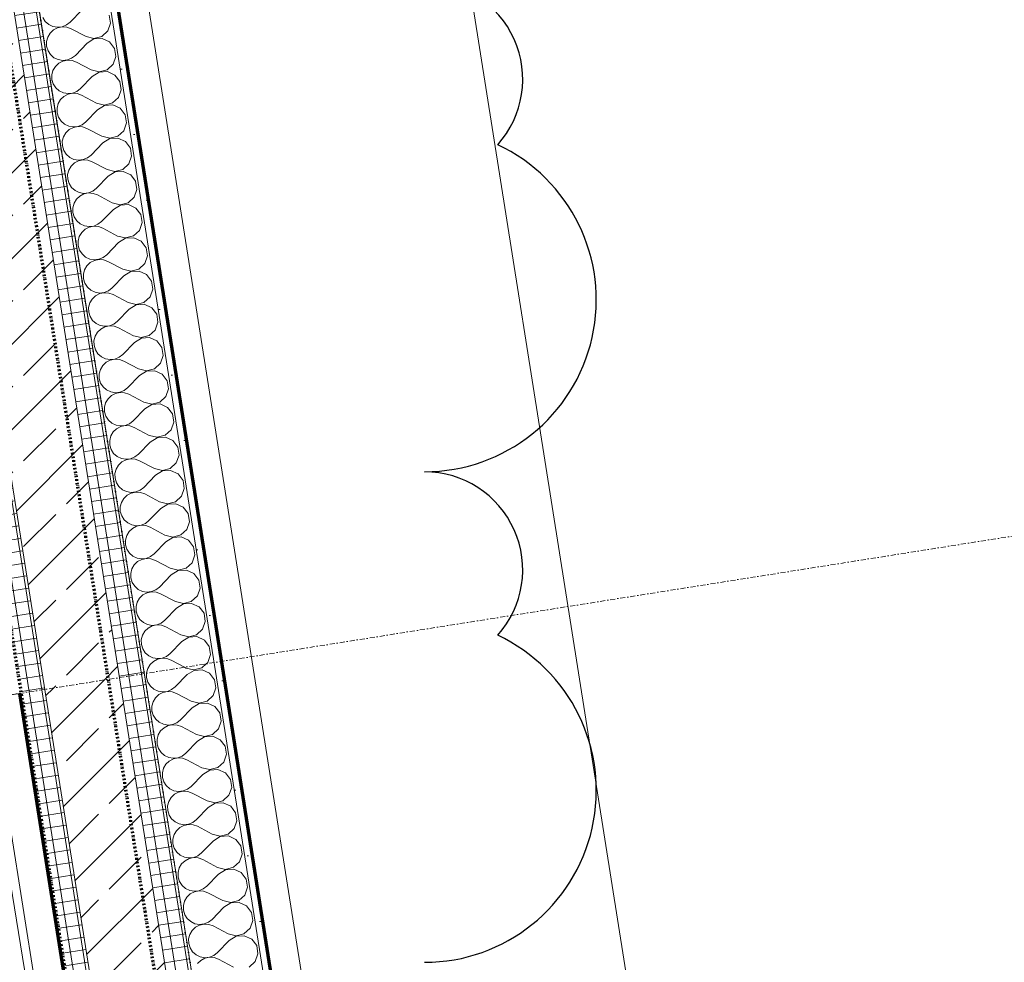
# Model space of a CAD drawing. Header units: millimetres. Extents: x 1523 to 74423, y -42059 to 10268.
# Tile 28 of 77: x 41273 to 43224, y -26322 to -24454. Entities that reach past the tile are written whole.
import ezdxf

# ---------------------------------------------------------------- set-up
doc = ezdxf.new("R2010")
doc.units = ezdxf.units.MM
for name, pattern in [('_Projekt 07 -  _  -  _  -  _  -', [7.5, 3.5, -2, 0, -2]), ('CAx_nichtHalbton', [20001.0584, 10000, -0.5292, 10000, -0.5292]), ('IMPORT-STRICHPUNKT _7_', [20, 10, -5, 0, -5])]:
    doc.linetypes.add(name, pattern=pattern)
for name, color, linetype, lineweight, true_color in [('50 A--Möblierung', 7, 'Continuous', 13, 0x656565), ('90 A--Achsraster _1_50_', 7, 'IMPORT-STRICHPUNKT _7_', 13, 0x656565), ('G-____-REVC-OTLN', 1, 'Continuous', 25, 0xff0000), ('Neubau_10 A--Wand innen _tragend_', 7, 'Continuous', 13, 0x656565), ('Neubau_20 A--Bodenplatte', 7, 'Continuous', 13, 0x656565), ('Neubau_20 A--Gründungsbelag', 7, 'Continuous', 13, 0x656565), ('Sockelbeschichtung Sprühnebel', 7, 'Continuous', 13, 0x656565), ('Xref_706_5_--_ÜP_-1_000_16_Übersichtsplan UG_IFC 2025_01_13_dwg', 7, 'Continuous', 13, 0x767676), ('XX', 7, 'Continuous', 18, 0x804040)]:
    doc.layers.add(name, color=color, linetype=linetype, lineweight=lineweight, true_color=true_color)
doc.layers.add('Text', color=7, linetype='Continuous', lineweight=9)
pattern_1 = [(185.336, (0, 0), (-2.324905, 24.8916616), []), (275.336, (0, 0), (24.8916616, 2.324905), [])]
pattern_2 = [(131.336, (0, 0), (90.10192, 79.25683), []), (131.336, (-45.05, -39.63), (90.10192, 79.25683), [90, -30])]
pattern_3 = [(86.336, (0, 0), (-86.42598, 5.53439), [0, -50]), (86.336, (-41.615, 27.72), (-86.42598, 5.53439), [0, -50])]

# ---------------------------------------------------------------- blocks, each defined once
blk = doc.blocks.new('Xref_706_5_--_ÜP_-1_000_11_Übersichtsplan UG_IFC 2024_09_30_dwg__X82-41959648-SuD_-1UG gesamt Plot  - Blatt 1')
at = {"layer": 'Neubau_10 A--Wand innen _tragend_', "color": 9, "true_color": 0xcbcbcb, "flags": 128}
for points in [[(15788.8, -89041.8), (15793.6, -89049.6), (15796.1, -89058.5), (15796.1, -89067.6), (15793.5, -89076.5), (15788.7, -89084.3), (15781.9, -89090.5), (15773.7, -89094.6), (15764.6, -89096.3), (15755.5, -89095.4), (15746.9, -89092.1), (15739.5, -89086.6), (15734, -89079.3), (15730.6, -89070.7), (15729.8, -89061.5), (15731.4, -89052.5), (15735.5, -89044.3), (15754.2, -89016.7), (15759.8, -89001.4), (15757.5, -88985.4), (15747.9, -88972.3), (15733.3, -88965.3), (15717, -88966), (15703.1, -88974.4), (15694.8, -88988.3), (15694, -89004.5), (15701, -89019.2), (15722.2, -89044.9), (15727, -89052.7), (15729.5, -89061.6), (15729.5, -89070.8), (15726.9, -89079.6), (15722.1, -89087.4), (15715.3, -89093.6), (15707.1, -89097.7), (15698, -89099.4), (15688.9, -89098.5), (15680.3, -89095.2), (15672.9, -89089.7), (15667.4, -89082.4), (15664, -89073.8), (15663.2, -89064.6), (15664.8, -89055.6), (15668.9, -89047.4), (15687.6, -89019.8), (15693.2, -89004.5), (15690.9, -88988.5), (15681.3, -88975.4), (15666.7, -88968.4), (15650.5, -88969.1), (15636.5, -88977.5), (15628.2, -88991.4), (15627.4, -89007.6), (15634.4, -89022.3), (15655.6, -89048), (15660.4, -89055.8), (15662.9, -89064.7), (15662.9, -89073.9), (15660.3, -89082.7), (15655.5, -89090.5), (15648.7, -89096.7), (15640.5, -89100.8), (15631.4, -89102.5), (15622.3, -89101.6), (15613.7, -89098.3), (15606.3, -89092.8), (15600.8, -89085.5), (15597.4, -89076.9), (15596.6, -89067.8), (15598.2, -89058.7), (15602.3, -89050.5), (15621, -89022.9), (15626.6, -89007.6), (15624.3, -88991.6), (15614.7, -88978.5), (15600.1, -88971.5), (15583.9, -88972.2), (15569.9, -88980.6), (15561.6, -88994.5), (15560.8, -89010.7), (15567.8, -89025.4), (15589, -89051.1)], [(15988.6, -89032.5), (15993.4, -89040.3), (15995.9, -89049.1), (15995.9, -89058.3), (15993.3, -89067.2), (15988.5, -89075), (15981.7, -89081.2), (15973.4, -89085.3), (15964.4, -89087), (15955.2, -89086.1), (15946.7, -89082.8), (15939.3, -89077.3), (15933.8, -89070), (15930.4, -89061.4), (15929.5, -89052.2), (15931.2, -89043.2), (15935.3, -89034.9), (15954, -89007.4), (15959.6, -88992.1), (15957.3, -88976), (15947.7, -88963), (15933, -88956), (15916.8, -88956.7), (15902.9, -88965), (15894.5, -88979), (15893.8, -88995.2), (15900.7, -89009.9), (15922, -89035.6), (15926.8, -89043.4), (15929.3, -89052.2), (15929.3, -89061.4), (15926.7, -89070.3), (15921.9, -89078.1), (15915.1, -89084.3), (15906.8, -89088.4), (15897.8, -89090.1), (15888.6, -89089.2), (15880.1, -89085.9), (15872.7, -89080.4), (15867.2, -89073.1), (15863.8, -89064.5), (15862.9, -89055.3), (15864.6, -89046.3), (15868.7, -89038), (15887.4, -89010.5), (15893, -88995.2), (15890.7, -88979.2), (15881.1, -88966.1), (15866.5, -88959.1), (15850.2, -88959.8), (15836.3, -88968.2), (15827.9, -88982.1), (15827.2, -88998.3), (15834.1, -89013), (15855.4, -89038.7), (15860.2, -89046.5), (15862.7, -89055.3), (15862.7, -89064.5), (15860.1, -89073.4), (15855.3, -89081.2), (15848.5, -89087.4), (15840.2, -89091.5), (15831.2, -89093.2), (15822.1, -89092.3), (15813.5, -89089), (15806.1, -89083.5), (15800.6, -89076.2), (15797.2, -89067.6), (15796.4, -89058.4), (15798, -89049.4), (15802.1, -89041.1), (15820.8, -89013.6), (15826.4, -88998.3), (15824.1, -88982.3), (15814.5, -88969.2), (15799.9, -88962.2), (15783.6, -88962.9), (15769.7, -88971.3), (15761.4, -88985.2), (15760.6, -89001.4), (15767.5, -89016.1), (15788.8, -89041.8)], [(16016.9, -88963.3), (16014.3, -88959.9), (15999.6, -88952.9), (15983.4, -88953.6), (15969.5, -88961.9), (15961.1, -88975.9), (15960.4, -88992.1), (15967.3, -89006.8), (15988.6, -89032.5)], [(15322.6, -89063.5), (15327.4, -89071.3), (15329.9, -89080.2), (15329.9, -89089.4), (15327.4, -89098.2), (15322.5, -89106), (15315.7, -89112.2), (15307.5, -89116.3), (15298.5, -89118), (15289.3, -89117.2), (15280.7, -89113.9), (15273.4, -89108.3), (15267.8, -89101), (15264.5, -89092.4), (15263.6, -89083.3), (15265.3, -89074.2), (15269.3, -89066), (15288.1, -89038.4), (15293.7, -89023.2), (15291.4, -89007.1), (15281.8, -88994), (15267.1, -88987), (15250.9, -88987.8), (15236.9, -88996.1), (15228.6, -89010), (15227.8, -89026.2), (15234.8, -89040.9), (15256, -89066.6)], [(15389.2, -89060.4), (15394, -89068.2), (15396.5, -89077.1), (15396.5, -89086.3), (15394, -89095.1), (15389.1, -89102.9), (15382.3, -89109.1), (15374.1, -89113.2), (15365, -89114.9), (15355.9, -89114.1), (15347.3, -89110.7), (15340, -89105.2), (15334.4, -89097.9), (15331.1, -89089.3), (15330.2, -89080.2), (15331.9, -89071.1), (15335.9, -89062.9), (15354.7, -89035.3), (15360.2, -89020.1), (15358, -89004), (15348.4, -88990.9), (15333.7, -88983.9), (15317.5, -88984.6), (15303.5, -88993), (15295.2, -89006.9), (15294.4, -89023.1), (15301.4, -89037.8), (15322.6, -89063.5)], [(15455.8, -89057.3), (15460.6, -89065.1), (15463.1, -89074), (15463.1, -89083.2), (15460.6, -89092), (15455.7, -89099.8), (15448.9, -89106), (15440.7, -89110.1), (15431.6, -89111.8), (15422.5, -89111), (15413.9, -89107.6), (15406.6, -89102.1), (15401, -89094.8), (15397.7, -89086.2), (15396.8, -89077.1), (15398.5, -89068), (15402.5, -89059.8), (15421.3, -89032.2), (15426.8, -89017), (15424.6, -89000.9), (15414.9, -88987.8), (15400.3, -88980.8), (15384.1, -88981.5), (15370.1, -88989.9), (15361.8, -89003.8), (15361, -89020), (15368, -89034.7), (15389.2, -89060.4)], [(15455.8, -89057.3), (15434.6, -89031.6), (15427.6, -89016.9), (15428.4, -89000.7), (15436.7, -88986.8), (15450.7, -88978.4), (15466.9, -88977.7), (15481.5, -88984.7), (15491.1, -88997.8), (15493.4, -89013.8), (15487.9, -89029.1), (15469.1, -89056.7), (15465, -89064.9), (15463.4, -89074), (15464.3, -89083.1), (15467.6, -89091.7), (15473.2, -89099), (15480.5, -89104.5), (15489.1, -89107.9), (15498.2, -89108.7), (15507.3, -89107), (15515.5, -89102.9), (15522.3, -89096.7), (15527.2, -89088.9), (15529.7, -89080.1), (15529.7, -89070.9), (15527.2, -89062), (15522.4, -89054.2)], [(15522.4, -89054.2), (15501.2, -89028.5), (15494.2, -89013.8), (15495, -88997.6), (15503.3, -88983.7), (15517.3, -88975.3), (15533.5, -88974.6), (15548.1, -88981.6), (15557.7, -88994.7), (15560, -89010.7), (15554.4, -89026), (15535.7, -89053.6), (15531.6, -89061.8), (15530, -89070.9), (15530.8, -89080), (15534.2, -89088.6), (15539.7, -89095.9), (15547.1, -89101.4), (15555.7, -89104.8), (15564.8, -89105.6), (15573.9, -89103.9), (15582.1, -89099.8), (15588.9, -89093.6), (15593.8, -89085.8), (15596.3, -89077), (15596.3, -89067.8), (15593.8, -89058.9), (15589, -89051.1)], [(14923, -89082.1), (14927.9, -89089.9), (14930.4, -89098.8), (14930.3, -89108), (14927.8, -89116.8), (14923, -89124.6), (14916.2, -89130.8), (14907.9, -89134.9), (14898.9, -89136.6), (14889.7, -89135.8), (14881.1, -89132.5), (14873.8, -89126.9), (14868.2, -89119.6), (14864.9, -89111), (14864, -89101.9), (14865.7, -89092.8), (14869.8, -89084.6), (14888.5, -89057), (14894.1, -89041.8), (14891.8, -89025.7), (14882.2, -89012.6), (14867.5, -89005.6), (14851.3, -89006.4), (14837.4, -89014.7), (14829, -89028.6), (14828.3, -89044.8), (14835.2, -89059.5), (14856.4, -89085.2)], [(14989.6, -89079), (14994.5, -89086.8), (14997, -89095.7), (14996.9, -89104.9), (14994.4, -89113.7), (14989.6, -89121.5), (14982.8, -89127.7), (14974.5, -89131.8), (14965.5, -89133.5), (14956.3, -89132.7), (14947.7, -89129.4), (14940.4, -89123.8), (14934.8, -89116.5), (14931.5, -89107.9), (14930.6, -89098.8), (14932.3, -89089.7), (14936.4, -89081.5), (14955.1, -89053.9), (14960.7, -89038.7), (14958.4, -89022.6), (14948.8, -89009.5), (14934.1, -89002.5), (14917.9, -89003.3), (14904, -89011.6), (14895.6, -89025.5), (14894.8, -89041.7), (14901.8, -89056.4), (14923, -89082.1)], [(15056.2, -89075.9), (15061.1, -89083.7), (15063.5, -89092.6), (15063.5, -89101.8), (15061, -89110.6), (15056.1, -89118.4), (15049.3, -89124.6), (15041.1, -89128.7), (15032.1, -89130.4), (15022.9, -89129.6), (15014.3, -89126.3), (15007, -89120.7), (15001.4, -89113.4), (14998.1, -89104.8), (14997.2, -89095.7), (14998.9, -89086.6), (15003, -89078.4), (15021.7, -89050.8), (15027.3, -89035.6), (15025, -89019.5), (15015.4, -89006.4), (15000.7, -88999.4), (14984.5, -89000.2), (14970.6, -89008.5), (14962.2, -89022.4), (14961.4, -89038.6), (14968.4, -89053.3), (14989.6, -89079)], [(15122.8, -89072.8), (15127.6, -89080.6), (15130.1, -89089.5), (15130.1, -89098.7), (15127.6, -89107.5), (15122.7, -89115.3), (15115.9, -89121.5), (15107.7, -89125.6), (15098.7, -89127.3), (15089.5, -89126.5), (15080.9, -89123.2), (15073.6, -89117.6), (15068, -89110.3), (15064.7, -89101.7), (15063.8, -89092.6), (15065.5, -89083.5), (15069.5, -89075.3), (15088.3, -89047.7), (15093.9, -89032.5), (15091.6, -89016.4), (15082, -89003.3), (15067.3, -88996.3), (15051.1, -88997.1), (15037.2, -89005.4), (15028.8, -89019.3), (15028, -89035.5), (15035, -89050.2), (15056.2, -89075.9)], [(15189.4, -89069.7), (15194.2, -89077.5), (15196.7, -89086.4), (15196.7, -89095.6), (15194.2, -89104.4), (15189.3, -89112.2), (15182.5, -89118.4), (15174.3, -89122.5), (15165.3, -89124.2), (15156.1, -89123.4), (15147.5, -89120.1), (15140.2, -89114.5), (15134.6, -89107.2), (15131.3, -89098.6), (15130.4, -89089.5), (15132.1, -89080.4), (15136.1, -89072.2), (15154.9, -89044.6), (15160.5, -89029.4), (15158.2, -89013.3), (15148.6, -89000.2), (15133.9, -88993.2), (15117.7, -88994), (15103.8, -89002.3), (15095.4, -89016.2), (15094.6, -89032.4), (15101.6, -89047.1), (15122.8, -89072.8)], [(15256, -89066.6), (15260.8, -89074.4), (15263.3, -89083.3), (15263.3, -89092.5), (15260.8, -89101.3), (15255.9, -89109.1), (15249.1, -89115.3), (15240.9, -89119.4), (15231.9, -89121.1), (15222.7, -89120.3), (15214.1, -89117), (15206.8, -89111.4), (15201.2, -89104.1), (15197.9, -89095.5), (15197, -89086.4), (15198.7, -89077.3), (15202.7, -89069.1), (15221.5, -89041.5), (15227.1, -89026.3), (15224.8, -89010.2), (15215.2, -88997.1), (15200.5, -88990.1), (15184.3, -88990.9), (15170.4, -88999.2), (15162, -89013.1), (15161.2, -89029.3), (15168.2, -89044), (15189.4, -89069.7)], [(16018.9, -89006.8), (16001.9, -89031.8), (15997.8, -89040.1), (15996.1, -89049.1), (15997, -89058.3), (16000.4, -89066.9), (16005.9, -89074.2), (16013.3, -89079.7), (16021.8, -89083), (16022.4, -89083.1)], [(14723.3, -89091.4), (14728.1, -89099.3), (14730.6, -89108.1), (14730.6, -89117.3), (14728, -89126.1), (14723.2, -89134), (14716.4, -89140.2), (14708.1, -89144.2)], [(14789.9, -89088.3), (14794.7, -89096.2), (14797.2, -89105), (14797.2, -89114.2), (14794.6, -89123), (14789.8, -89130.9), (14783, -89137), (14774.7, -89141.1), (14765.7, -89142.8), (14756.5, -89142), (14748, -89138.7), (14740.6, -89133.1), (14735.1, -89125.8), (14731.7, -89117.2), (14730.8, -89108.1), (14732.5, -89099), (14736.6, -89090.8), (14755.3, -89063.2), (14760.9, -89048), (14758.6, -89031.9), (14749, -89018.8), (14734.4, -89011.8), (14718.1, -89012.6)], [(14702, -89065.7), (14723.3, -89091.4)], [(14856.4, -89085.2), (14861.3, -89093), (14863.8, -89101.9), (14863.7, -89111.1), (14861.2, -89119.9), (14856.4, -89127.8), (14849.6, -89133.9), (14841.3, -89138), (14832.3, -89139.7), (14823.1, -89138.9), (14814.6, -89135.6), (14807.2, -89130), (14801.7, -89122.7), (14798.3, -89114.1), (14797.4, -89105), (14799.1, -89095.9), (14803.2, -89087.7), (14821.9, -89060.1), (14827.5, -89044.9), (14825.2, -89028.8), (14815.6, -89015.7), (14800.9, -89008.7), (14784.7, -89009.5), (14770.8, -89017.8), (14762.4, -89031.7), (14761.7, -89048), (14768.6, -89062.6), (14789.9, -89088.3)]]:
    blk.add_lwpolyline(points, dxfattribs=at)
blk = doc.blocks.new('Xref_706_5_--_ÜP_-1_000_11_Übersichtsplan UG_IFC 2024_09_30_dwg__X279-41959849-SuD_-1UG gesamt Plot  - Blatt 1')
at = {"layer": 'Neubau_10 A--Wand innen _tragend_', "color": 9, "true_color": 0xcbcbcb, "flags": 128}
for points in [[(16605.3, -89046.3), (16599.7, -89038.9), (16596.4, -89030.4), (16595.5, -89021.2), (16597.1, -89012.2), (16601.2, -89003.9), (16620, -88976.3)], [(16623.3, -88945), (16613.6, -88931.9), (16599, -88924.9), (16582.8, -88925.7), (16568.8, -88934), (16560.5, -88947.9), (16559.7, -88964.2), (16566.7, -88978.8), (16587.9, -89004.5)], [(16587.9, -89004.5), (16592.7, -89012.4), (16595.2, -89021.2), (16595.2, -89030.4), (16592.7, -89039.3), (16587.8, -89047.1), (16581, -89053.3), (16572.8, -89057.4), (16563.7, -89059), (16554.6, -89058.2), (16546, -89054.9), (16538.7, -89049.4), (16533.1, -89042), (16529.8, -89033.5), (16528.9, -89024.3), (16530.6, -89015.3), (16534.6, -89007), (16553.4, -88979.4), (16558.9, -88964.2), (16556.7, -88948.1), (16547.1, -88935), (16532.4, -88928), (16516.2, -88928.8), (16502.2, -88937.1), (16493.9, -88951), (16493.1, -88967.3), (16500.1, -88981.9), (16521.3, -89007.6)], [(16121.7, -89026.3), (16100.5, -89000.5), (16093.5, -88985.9), (16094.3, -88969.7), (16102.7, -88955.7), (16116.6, -88947.4), (16132.8, -88946.7), (16147.5, -88953.6), (16157.1, -88966.7), (16159.4, -88982.8), (16153.8, -88998.1), (16135.1, -89025.6), (16131, -89033.9), (16129.3, -89042.9), (16130.2, -89052.1), (16133.5, -89060.6), (16139.1, -89068), (16146.4, -89073.5), (16155, -89076.8), (16164.2, -89077.7), (16173.2, -89076), (16181.5, -89071.9), (16188.3, -89065.7), (16193.1, -89057.9), (16195.6, -89049), (16195.7, -89039.8), (16193.2, -89031), (16188.3, -89023.1)], [(16188.3, -89023.1), (16167.1, -88997.4), (16160.1, -88982.8), (16160.9, -88966.6), (16169.3, -88952.6), (16183.2, -88944.3), (16199.4, -88943.5), (16214.1, -88950.5), (16223.7, -88963.6), (16226, -88979.7), (16220.4, -88995), (16201.7, -89022.5), (16197.6, -89030.8), (16195.9, -89039.8), (16196.8, -89049), (16200.1, -89057.5), (16205.7, -89064.9), (16213, -89070.4), (16221.6, -89073.7), (16230.8, -89074.6), (16239.8, -89072.9), (16248, -89068.8), (16254.8, -89062.6), (16259.7, -89054.8), (16262.2, -89045.9), (16262.2, -89036.7), (16259.8, -89027.9), (16254.9, -89020)], [(16388.1, -89013.8), (16392.9, -89021.7), (16395.4, -89030.5), (16395.4, -89039.7), (16392.9, -89048.6), (16388, -89056.4), (16381.2, -89062.6), (16373, -89066.7), (16364, -89068.4), (16354.8, -89067.5), (16346.2, -89064.2), (16338.9, -89058.7), (16333.3, -89051.3), (16330, -89042.8), (16329.1, -89033.6), (16330.8, -89024.6), (16334.8, -89016.3), (16353.6, -88988.8), (16359.2, -88973.5), (16356.9, -88957.4), (16347.3, -88944.3), (16332.6, -88937.3), (16316.4, -88938.1), (16302.5, -88946.4), (16294.1, -88960.4), (16293.3, -88976.6), (16300.3, -88991.2), (16321.5, -89016.9), (16326.3, -89024.8), (16328.8, -89033.6), (16328.8, -89042.8), (16326.3, -89051.7), (16321.4, -89059.5), (16314.6, -89065.7), (16306.4, -89069.8), (16297.4, -89071.5), (16288.2, -89070.6), (16279.6, -89067.3), (16272.3, -89061.8), (16266.7, -89054.4), (16263.4, -89045.9), (16262.5, -89036.7), (16264.2, -89027.7), (16268.2, -89019.4), (16287, -88991.9), (16292.6, -88976.6), (16290.3, -88960.5), (16280.7, -88947.4), (16266, -88940.4), (16249.8, -88941.2), (16235.9, -88949.5), (16227.5, -88963.5), (16226.7, -88979.7), (16233.7, -88994.3), (16254.9, -89020)], [(16454.7, -89010.7), (16459.5, -89018.6), (16462, -89027.4), (16462, -89036.6), (16459.5, -89045.5), (16454.6, -89053.3), (16447.8, -89059.5), (16439.6, -89063.6), (16430.6, -89065.3), (16421.4, -89064.4), (16412.8, -89061.1), (16405.5, -89055.6), (16399.9, -89048.2), (16396.6, -89039.7), (16395.7, -89030.5), (16397.4, -89021.5), (16401.4, -89013.2), (16420.2, -88985.6), (16425.8, -88970.4), (16423.5, -88954.3), (16413.9, -88941.2), (16399.2, -88934.2), (16383, -88935), (16369.1, -88943.3), (16360.7, -88957.2), (16359.9, -88973.5), (16366.9, -88988.1), (16388.1, -89013.8)], [(16521.3, -89007.6), (16526.1, -89015.5), (16528.6, -89024.3), (16528.6, -89033.5), (16526.1, -89042.4), (16521.2, -89050.2), (16514.4, -89056.4), (16506.2, -89060.5), (16497.2, -89062.1), (16488, -89061.3), (16479.4, -89058), (16472.1, -89052.5), (16466.5, -89045.1), (16463.2, -89036.6), (16462.3, -89027.4), (16464, -89018.4), (16468, -89010.1), (16486.8, -88982.5), (16492.4, -88967.3), (16490.1, -88951.2), (16480.5, -88938.1), (16465.8, -88931.1), (16449.6, -88931.9), (16435.6, -88940.2), (16427.3, -88954.1), (16426.5, -88970.4), (16433.5, -88985), (16454.7, -89010.7)], [(16016.9, -88963.3), (16023.9, -88972.9), (16026.2, -88989), (16020.6, -89004.3), (16018.9, -89006.8)], [(16022.4, -89083.1), (16031, -89083.9), (16040, -89082.2), (16048.3, -89078.1), (16055.1, -89071.9), (16059.9, -89064.1), (16062.4, -89055.2), (16062.5, -89046), (16060, -89037.2), (16055.1, -89029.4), (16033.9, -89003.6), (16027, -88989), (16027.7, -88972.8), (16036.1, -88958.8), (16050, -88950.5), (16066.2, -88949.8), (16080.9, -88956.8), (16090.5, -88969.8), (16092.8, -88985.9), (16087.2, -89001.2), (16068.5, -89028.7), (16064.4, -89037), (16062.7, -89046), (16063.6, -89055.2), (16066.9, -89063.7), (16072.5, -89071.1), (16079.8, -89076.6), (16088.4, -89079.9), (16097.6, -89080.8), (16106.6, -89079.1), (16114.9, -89075), (16121.7, -89068.8), (16126.5, -89061), (16129, -89052.1), (16129.1, -89042.9), (16126.6, -89034.1), (16121.7, -89026.3)]]:
    blk.add_lwpolyline(points, dxfattribs=at)
blk = doc.blocks.new('Xref_706_5_--_ÜP_-1_000_11_Übersichtsplan UG_IFC 2024_09_30_dwg_Standard-Rastermarker_12-41960565-SuD_-1UG gesamt Plot  - Blatt 1')
at = {"layer": '90 A--Achsraster _1_50_', "color": 9, "true_color": 0xcbcbcb}
blk.add_line((111.6, 0), (28500, 0), dxfattribs=at)
blk = doc.blocks.new('Xref_706_5_--_ÜP_-1_000_11_Übersichtsplan UG_IFC 2024_09_30_dwg_Standard-Rastermarker_7-V10-SuD_-1UG gesamt Plot  - Blatt 1')
at = {"layer": '90 A--Achsraster _1_50_', "color": 9, "true_color": 0xcbcbcb}
blk.add_line((10504.4, 0), (53088.4, 0), dxfattribs=at)
blk = doc.blocks.new('Xref_706_5_--_ÜP_-1_000_16_Übersichtsplan UG_IFC 2025_01_13_dwg-35469238-SuD_-1UG gesamt Plot  - Blatt 1')
at = {"layer": 'Neubau_10 A--Wand innen _tragend_', "true_color": 0xcbcbcb}
h = blk.add_hatch(dxfattribs=at)
h.set_pattern_fill('FP_12', color=9, style=0, pattern_type=2)
h.set_pattern_definition(pattern_3)
h.paths.add_polyline_path([(22319.9, -87902.1), (22318.5, -87887.1), (20138, -88090.8), (20139.4, -88105.8), (22317.5, -87902.3)])
h = blk.add_hatch(dxfattribs=at)
h.set_pattern_fill('FP_10', color=9, style=0, pattern_type=2)
h.set_pattern_definition(pattern_1)
h.paths.add_polyline_path([(22148.4, -88108.9), (22143.7, -88059.1), (20152.4, -88245.1), (20157, -88294.9), (22140.5, -88109.7)])
h = blk.add_hatch(dxfattribs=at)
h.set_pattern_fill('FP_12', color=9, style=0, pattern_type=2)
h.set_pattern_definition(pattern_3)
h.paths.add_polyline_path([(20139.4, -88105.8), (20138, -88090.8), (17056.4, -88378.7), (17057.8, -88393.6), (18057.1, -88300.2), (18055.7, -88285.4), (18059, -88300.1), (18105.1, -88295.8), (18105.5, -88280.7), (18106.9, -88295.6), (20137, -88106)])
h = blk.add_hatch(dxfattribs=at)
h.set_pattern_fill('FP_5', color=9, style=0, pattern_type=2)
h.set_pattern_definition(pattern_2)
h.paths.add_polyline_path([(22013, -88272.2), (21999, -88122.9), (20157, -88294.9), (20171, -88444.3), (21989.3, -88274.4)])
h = blk.add_hatch(dxfattribs=at)
h.set_pattern_fill('FP_10', color=9, style=0, pattern_type=2)
h.set_pattern_definition(pattern_1)
h.paths.add_polyline_path([(20157, -88294.9), (20152.4, -88245.1), (18119.9, -88435), (18124.6, -88484.8), (20149.2, -88295.7)])
h.paths.add_polyline_path([(18100, -88487.1), (18099.4, -88484.7), (18099.4, -88487.1)])
h.paths.add_polyline_path([(18099.4, -88484.7), (18100.9, -88436.8), (18089.2, -88437.9), (18099.4, -88484.7)])
h.paths.add_polyline_path([(18074.8, -88489.4), (18070.1, -88439.6), (16916.5, -88547.4), (16871.3, -88601.8), (18074.8, -88489.4)])
h = blk.add_hatch(dxfattribs=at)
h.set_pattern_fill('FP_10', color=9, style=0, pattern_type=2)
h.set_pattern_definition(pattern_1)
h.paths.add_polyline_path([(21967.8, -88326.7), (21963.2, -88276.9), (20171, -88444.3), (20175.6, -88494.1), (21960, -88327.4)])
h = blk.add_hatch(dxfattribs=at)
h.set_pattern_fill('FP_5', color=9, style=0, pattern_type=2)
h.set_pattern_definition(pattern_2)
h.paths.add_polyline_path([(20171, -88444.3), (20157, -88294.9), (18124.6, -88484.8), (18138.5, -88634.1), (20147.3, -88446.5)])
h.paths.add_polyline_path([(18132.3, -88634.7), (18100, -88487.1), (18099.4, -88487.1), (18094.9, -88638.2), (18096.6, -88638)])
h.paths.add_polyline_path([(18088.7, -88638.8), (18074.8, -88489.4), (16871.3, -88601.8), (16735.9, -88765.1), (18082.6, -88639.4)])
h = blk.add_hatch(dxfattribs=at)
h.set_pattern_fill('FP_10', color=9, style=0, pattern_type=2)
h.set_pattern_definition(pattern_1)
h.paths.add_polyline_path([(20175.6, -88494.1), (20171, -88444.3), (18138.5, -88634.1), (18143.2, -88683.9), (20167.8, -88494.8)])
h.paths.add_polyline_path([(18143.1, -88683.9), (18132.3, -88634.7), (18094.9, -88638.2), (18093.4, -88688.6), (18142.7, -88684)])
h.paths.add_polyline_path([(18093.4, -88688.6), (18088.7, -88638.8), (16735.9, -88765.1), (16690.8, -88819.6), (18092.9, -88688.6)])
at = {"layer": '50 A--Möblierung', "color": 9, "true_color": 0xcbcbcb, "flags": 128}
blk.add_lwpolyline([(18001.6, -86186.3), (18131.8, -87580.2), (23607.9, -87068.7), (23477.8, -85674.7), (23245.2, -83185.6), (17769.1, -83697.1), (18001.6, -86186.3), (23477.8, -85674.7)], dxfattribs=at)
at = {"layer": 'Neubau_10 A--Wand innen _tragend_', "color": 9, "true_color": 0xcbcbcb, "flags": 128}
for points in [[(14993.5, -88927.9), (16686.2, -88769.8), (22013, -88272.2), (22226.9, -90562.3), (22238.5, -90686.7), (22239.9, -90701.7), (22593.4, -90668.6), (22592, -90653.7), (22580.3, -90529.2), (22333.4, -87885.8), (22318.5, -87887.1), (20138, -88090.8), (18105.5, -88280.7)], [(16940.2, -88264), (16938.8, -88249), (17043.4, -88239.3), (17044.8, -88254.2), (17047.6, -88284.3), (17032.6, -88285.7), (16893.2, -88298.7), (16843.5, -88303.4), (16694.1, -88317.3), (16644.3, -88322), (16641.5, -88291.9), (17029.8, -88255.6), (17041.5, -88380.1), (17042.8, -88395), (22319.9, -87902.1), (22565.4, -90530.6), (22577, -90655.1), (22188.7, -90691.4)], [(22437.6, -90668.1), (22426, -90543.7), (22193.5, -88054.5), (16667.6, -88570.7), (16672.2, -88620.4), (16686.2, -88769.8), (16690.8, -88819.6), (17328.2, -88760)], [(22387.9, -90672.8), (22376.2, -90548.3), (22148.4, -88108.9), (16672.2, -88620.4), (14979.6, -88778.5)], [(22188.7, -90691.4), (22177.1, -90566.9), (21967.8, -88326.7), (20175.6, -88494.1), (20212.8, -88892.3), (19963.9, -88915.6), (19926.7, -88517.3)]]:
    blk.add_lwpolyline(points, dxfattribs=at)
at = {"layer": 'Neubau_20 A--Bodenplatte', "color": 9, "true_color": 0xcbcbcb, "flags": 128}
blk.add_lwpolyline([(20361.7, -90485.4), (20175.6, -88494.1), (21967.8, -88326.7), (22153.9, -90318)], close=True, dxfattribs=at)
at = {"layer": 'Neubau_20 A--Gründungsbelag', "color": 9, "true_color": 0xcbcbcb, "flags": 128}
blk.add_lwpolyline([(13969.1, -56992.6), (15254.1, -70749.9), (15005.2, -70773.1), (15122.3, -72027.7), (15371.3, -72004.4), (16703.5, -86267.3), (16454.6, -86290.6), (16641.5, -88291.9), (16890.4, -88268.6), (16916.5, -88547.4), (22193.5, -88054.5), (22437.6, -90668.1), (22188.7, -90691.4), (22375.7, -92692.7), (22624.6, -92669.4), (23571.2, -102803.9)], dxfattribs=at)
at = {"layer": 'Sockelbeschichtung Sprühnebel', "color": 9, "true_color": 0xcbcbcb, "flags": 128}
for points in [[(22552.8, -95234.7), (21913.7, -88392), (16636.6, -88884.9), (13655.8, -56972.6)], [(14105.5, -57001.4), (15333.6, -70149.9), (15413.3, -70142.4), (17110.5, -88313.3), (22387.6, -87820.4), (23085.7, -95294.5), (22931.4, -95308.9), (23637.6, -102869.5), (23263.1, -102839), (23043.5, -100488.1)]]:
    blk.add_lwpolyline(points, dxfattribs=at)
for name, p, rotation in [('Xref_706_5_--_ÜP_-1_000_11_Übersichtsplan UG_IFC 2024_09_30_dwg_Standard-Rastermarker_7-V10-SuD_-1UG gesamt Plot  - Blatt 1', (22190.1, -110061.2), 95.33628353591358), ('Xref_706_5_--_ÜP_-1_000_11_Übersichtsplan UG_IFC 2024_09_30_dwg_Standard-Rastermarker_12-41960565-SuD_-1UG gesamt Plot  - Blatt 1', (33323.2, -87014.9), 185.3362835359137), ('Xref_706_5_--_ÜP_-1_000_11_Übersichtsplan UG_IFC 2024_09_30_dwg__X279-41959849-SuD_-1UG gesamt Plot  - Blatt 1', (0, 0), 2.668141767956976), ('Xref_706_5_--_ÜP_-1_000_11_Übersichtsplan UG_IFC 2024_09_30_dwg__X82-41959648-SuD_-1UG gesamt Plot  - Blatt 1', (0, 0), 2.668141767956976)]:
    blk.add_blockref(name, p, dxfattribs=dict(rotation=rotation))
blk = doc.blocks.new('Family - ___-42520987-SuD_-1UG gesamt Plot  - Blatt 1')
at = {"layer": 'G-____-REVC-OTLN'}
for centre, radius, start, end in [((15348.1, -88453.9), 340.2, 353.6681, 148.4594), ((14913.4, -88405.7), 194.4, 41.8578, 173.6681), ((16314.2, -88561.1), 340.2, 353.6681, 148.4594), ((15879.5, -88512.9), 194.4, 41.8578, 173.6681)]:
    blk.add_arc(centre, radius, start, end, dxfattribs=at)

msp = doc.modelspace()

# ---------------------------------------------------------------- linework, layer by layer
at = {"layer": 'Text', "color": 1, "true_color": 0xff0000, "flags": 128}
msp.add_lwpolyline([(39296.273, -26136.481), (41199.524, -25827.212), (41467.651, -27477.269), (39564.4, -27786.539)], close=True, dxfattribs=at)
at = {"layer": 'XX', "color": 5, "linetype": '_Projekt 07 -  _  -  _  -  _  -', "lineweight": 70, "true_color": 0x0000ff}
msp.add_line((40908.724, -22354.557), (41760.379, -27731.696), dxfattribs=at)
at = {"layer": 'XX', "color": 6, "linetype": '_Projekt 07 -  _  -  _  -  _  -', "lineweight": 70, "true_color": 0xff00ff}
msp.add_line((40751.957, -22480.633), (41565.416, -27616.612), dxfattribs=at)
at = {"layer": 'XX', "color": 7, "linetype": 'CAx_nichtHalbton', "lineweight": 70, "true_color": 0xffffff}
for p, q in [((43214.054, -35454.583), (41164.763, -22515.866)), ((41554.751, -27567.055), (41273.169, -25789.216))]:
    msp.add_line(p, q, dxfattribs=at)

# ---------------------------------------------------------------- block references
at = {"layer": 'G-____-REVC-OTLN', "rotation": 276.3318582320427}
msp.add_blockref('Family - ___-42520987-SuD_-1UG gesamt Plot  - Blatt 1', (128297.139, 0), dxfattribs=at)
at = {"layer": 'Xref_706_5_--_ÜP_-1_000_16_Übersichtsplan UG_IFC 2025_01_13_dwg', "color": 9, "true_color": 0xcbcbcb, "rotation": 273.663716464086}
msp.add_blockref('Xref_706_5_--_ÜP_-1_000_16_Übersichtsplan UG_IFC 2025_01_13_dwg-35469238-SuD_-1UG gesamt Plot  - Blatt 1', (128297.139, 0), dxfattribs=at)

doc.saveas('drawing.dxf')
